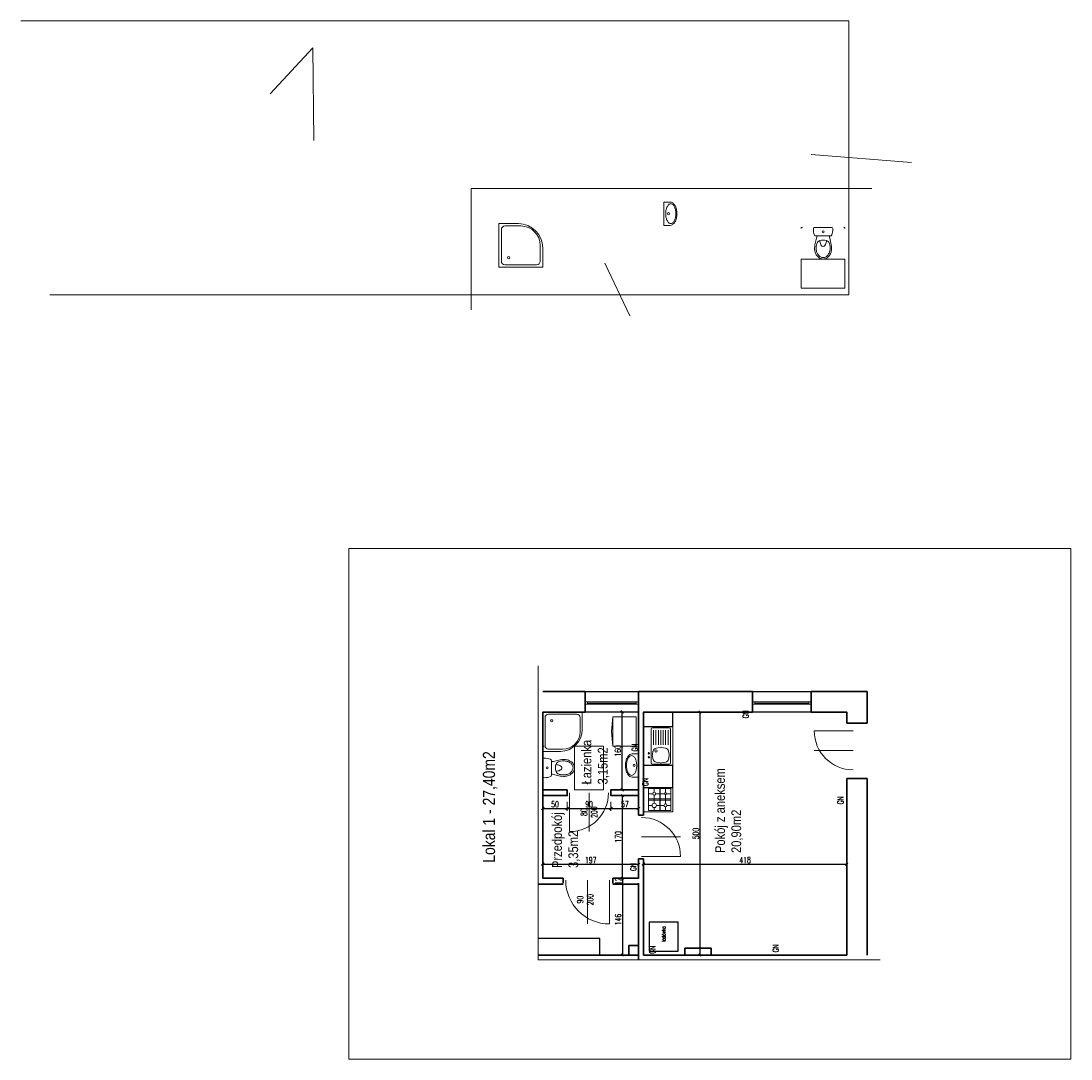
# Model space of a CAD drawing. Extents: x 33706 to 249013, y -74890 to 17912.
# Tile 16 of 175: x 60663 to 62822, y 8240 to 10375. Entities that reach past the tile are written whole.
import ezdxf
from ezdxf.lldxf.tags import DXFTag

# ---------------------------------------------------------------- set-up
doc = ezdxf.new("R2010")
doc.units = 0
doc.header["$MEASUREMENT"] = 0
for name, color, linetype, lineweight in [('_konstrukcja', 96, 'Continuous', 20), ('_stolarka', 1, 'Continuous', 13), ('A-ARM', 1, 'Continuous', 15), ('A-MEB', 150, 'Continuous', 15), ('wymiar', 3, 'Continuous', 13), ('ściany', 1, 'Continuous', 30)]:
    doc.layers.add(name, color=color, linetype=linetype, lineweight=lineweight)
doc.styles.add('Arial narrow', font='ARIALN.TTF')
doc.styles.add('SIMPLEX', font='SIMPLEX.shx', dxfattribs={"width": 0.6})
tags = doc.linetypes.add('HIDDEN', pattern=[0.375, 0.25, -0.125]).pattern_tags.tags
tags[6:7] = [DXFTag(74, 4), DXFTag(75, 0), DXFTag(340, '0'), DXFTag(46, 1.0), DXFTag(50, 0.0), DXFTag(44, 0.0), DXFTag(45, 0.0)]
tags[4:5] = [DXFTag(74, 4), DXFTag(75, 0), DXFTag(340, '0'), DXFTag(46, 1.0), DXFTag(50, 0.0), DXFTag(44, 0.0), DXFTag(45, 0.0)]
doc.dimstyles.new('1-50 cm', dxfattribs={"dimscale": 0.5, "dimtxt": 25, "dimasz": 10, "dimexe": 10, "dimexo": 25, "dimgap": 5, "dimtad": 1, "dimdec": 0, "dimdsep": 46, "dimtxsty": 'SIMPLEX', "dimblk": 'OBLIQUE', "dimcen": 0, "dimadec": 1, "dimazin": 0, "dimtfac": 0.028571, "dimtdec": 1, "dimtix": 1, "dimtmove": 1, "dimatfit": 2, "dimldrblk": 'DOT', "dimfxl": 30, "dimfxlon": 1, "dimtolj": 1, "dimlwe": -1, "dimarcsym": 0})

# ---------------------------------------------------------------- blocks, each defined once
blk = doc.blocks.new('wc')
at = {"layer": 'A-ARM', "color": 0}
for p, q in [((-16.7, 35.7), (-13.5, 21.9)), ((-13.8, 36.4), (-13.2, 33.7)), ((3.4, 26), (-3.4, 26)), ((13.8, 36.4), (13.2, 33.7)), ((16.7, 35.7), (13.5, 21.9)), ((17.1, 0), (-17.1, 0)), ((-15, 17.5), (15, 17.5))]:
    blk.add_line(p, q, dxfattribs=at)
at = {"layer": 'A-ARM', "color": 0, "linetype": 'HIDDEN', "lineweight": 13, "ltscale": 50}
blk.add_lwpolyline([(45, 65), (45, 125), (-45, 125), (-45, 65)], close=True, dxfattribs=at)
at = {"layer": 'A-ARM', "color": 0}
for points in [[(17.5, 42.5, 0.072039), (16.3, 50.8, 0.083339), (12.9, 57.8, 0.106661), (7.1, 63.1, 0.132138), (0, 65, 0.132138), (-7.1, 63.1, 0.106661), (-12.9, 57.8, 0.083339), (-16.3, 50.8, 0.072039), (-17.5, 42.5, 0.05824), (-16.7, 35.7, 0.083339)], [(14.5, 42.5, 0.072039), (13.4, 50, 0.083339), (10.5, 56, 0.106661), (5.6, 60.5, 0.132138), (0, 62, 0.132138), (-5.6, 60.5, 0.106661), (-10.5, 56, 0.083339), (-13.4, 50, 0.072039), (-14.5, 42.5, 0.05824), (-13.8, 36.4, 0.05824)], [(6.8, 26.6, 0.047502), (6.3, 31.2, 0.067446), (4.8, 35.2, 0.105232), (2.3, 38.2, 0.168531), (0, 39, 0.168531), (-2.3, 38.2, 0.105232), (-4.8, 35.2, 0.067446), (-6.3, 31.2, 0.047502), (-6.8, 26.6, 0.053598)], [(13.8, 36.4, 0.05824), (14.5, 42.5, 0.05824)], [(16.7, 35.7, 0.05824), (17.5, 42.5, 0.072039)]]:
    blk.add_lwpolyline(points, format="xyb", dxfattribs=at)
at = {"layer": 'A-ARM', "color": 0, "linetype": 'HIDDEN', "lineweight": 13, "ltscale": 50}
for points in [[(-45, 0), (-45, 2.5)], [(-42.5, 0), (-45, 0)], [(45, 0), (42.5, 0)], [(45, 0), (45, 2.5)]]:
    blk.add_lwpolyline(points, dxfattribs=at)
at = {"layer": 'A-ARM', "color": 0}
blk.add_circle((0, 8.8), 1.96, dxfattribs=at)
for centre, radius, start, end in [((-33, 17.4), 20, 0.3283, 13.0047), ((-3.4, 36), 10, 193.0047, 270), ((3.4, 36), 10, 270, 346.9953), ((33, 17.4), 20, 166.9953, 179.6717), ((16.9, 2.7), 37, 159.6583, 179.4624), ((-17.1, 3), 3, 179.4624, 270), ((-15, 14.5), 3, 90, 159.6583), ((15, 14.5), 3, 20.3417, 90), ((17.1, 3), 3, 270, 0.5376), ((-16.9, 2.7), 37, 0.5376, 20.3417)]:
    blk.add_arc(centre, radius, start, end, dxfattribs=at)
blk = doc.blocks.new('_arm_brodzik owal 90')
at = {"layer": 'A-ARM', "color": 0}
for p, q in [((-40, 90), (0, 90)), ((0, 90), (0, 0)), ((-45, 85), (-12.5, 85)), ((-5, 77.5), (-5, 12.5)), ((-85, 12.5), (-85, 45)), ((-90, 0), (-90, 40)), ((0, 0), (-90, 0)), ((-12.5, 5), (-77.5, 5))]:
    blk.add_line(p, q, dxfattribs=at)
blk.add_circle((-20, 20), 2.5, dxfattribs=at)
for centre, radius, start, end in [((-40, 40), 50, 90, 180), ((-45, 45), 40, 90, 180), ((-12.5, 77.5), 7.5, 0, 90), ((-77.5, 12.5), 7.5, 180, 270), ((-12.5, 12.5), 7.5, 270, 0)]:
    blk.add_arc(centre, radius, start, end, dxfattribs=at)
blk = doc.blocks.new('_arm_umywalka')
at = {"layer": 'A-ARM', "color": 0}
for p, q in [((-20, 13.5), (-20, 0)), ((-20, 0), (20, 0)), ((20, 0), (20, 13.5))]:
    blk.add_line(p, q, dxfattribs=at)
blk.add_lwpolyline([(20, 13.5, 0.138474), (18.6, 18.4, 0.107069), (14.1, 23, 0.080452), (8, 25.9, 0.068264), (0, 27, 0.068264), (-8, 25.9, 0.080452), (-14.1, 23, 0.107069), (-18.6, 18.4, 0.138474), (-20, 13.5, 0.138474)], format="xyb", dxfattribs=at)
blk.add_lwpolyline([(-17, 14.5, 0.138474), (-16.1, 11.2, 0.107069), (-12.5, 7.4, 0.080452), (-7.1, 5, 0.068264), (0, 4, 0.068264), (7.1, 5, 0.080452), (12.5, 7.4, 0.107069), (16.1, 11.2, 0.138474), (17, 14.5, 0.138474), (16.1, 17.8, 0.107069), (12.5, 21.6, 0.080452), (7.1, 24, 0.068264), (0, 25, 0.068264), (-7.1, 24, 0.080452), (-12.5, 21.6, 0.107069), (-16.1, 17.8, 0.138474)], format="xyb", close=True, dxfattribs=at)
blk.add_circle((0, 9.5), 2, dxfattribs=at)
blk = doc.blocks.new('_arm_kuchenka')
at = {"layer": 'A-ARM'}
for p, q in [((0, 60), (50, 60)), ((0, 0), (0, 60)), ((2.5, 11), (2.5, 55.5)), ((2.5, 45), (11, 45)), ((3.5, 56.5), (46.5, 56.5)), ((13, 47), (13, 56.5)), ((15, 45), (34, 45)), ((23.5, 10), (23.5, 56.5)), ((26.5, 56.5), (26.5, 10)), ((37, 56.5), (37, 48)), ((40, 45), (47.5, 45)), ((47.5, 55.5), (47.5, 11)), ((50, 60), (50, 5)), ((47.5, 34), (2.5, 34)), ((2.5, 33.5), (47.5, 33.5)), ((10, 22), (2.5, 22)), ((13, 25), (13, 43)), ((32.5, 22), (16, 22)), ((37, 42), (37, 26.5)), ((47.5, 22), (41.5, 22)), ((50, 0), (0, 0)), ((46.5, 10), (3.5, 10)), ((13, 10), (13, 19)), ((37, 17.5), (37, 10)), ((50, 5), (50, 0)), ((50, 5), (50, 5))]:
    blk.add_line(p, q, dxfattribs=at)
for centre, radius in [((13, 45), 2), ((37, 45), 3), ((13, 22), 3), ((37, 22), 4.5)]:
    blk.add_circle(centre, radius, dxfattribs=at)
for centre, start, end in [((3.5, 55.5), 90, 180), ((46.5, 55.5), 0, 90), ((3.5, 11), 180, 270), ((46.5, 11), 270, 0)]:
    blk.add_arc(centre, 1, start, end, dxfattribs=at)
blk = doc.blocks.new('_arm_zlewozmywak 1-kom')
at = {"layer": 'A-ARM'}
for p, q in [((80, 60), (0, 60)), ((0, 60), (0, 0)), ((74.5, 44.5), (5.5, 44.5)), ((80, 0), (80, 60)), ((2.5, 41.5), (2.5, 7.5)), ((6.6, 34), (5.2, 25.8)), ((5.2, 23.2), (6.6, 15)), ((19.8, 41.7), (13, 40.5)), ((29.5, 40.5), (22.7, 41.7)), ((37.3, 25.8), (35.9, 34)), ((35.9, 15), (37.3, 23.2)), ((36.2, 32.6), (36.2, 32.6)), ((72.5, 39.5), (42.5, 39.5)), ((72.5, 34.5), (42.5, 34.5)), ((72.5, 29.5), (42.5, 29.5)), ((72.5, 24.5), (42.5, 24.5)), ((77.5, 41.5), (77.5, 7.5)), ((0, 0), (80, 0)), ((74.5, 4.5), (5.5, 4.5)), ((13, 8.5), (19.8, 7.3)), ((22.7, 7.3), (29.5, 8.5)), ((42.5, 19.5), (72.5, 19.5)), ((42.5, 14.5), (72.5, 14.5)), ((42.5, 9.5), (72.5, 9.5))]:
    blk.add_line(p, q, dxfattribs=at)
for centre, radius in [((17, 49), 1.5), ((25, 49), 1.5), ((30, 34.5), 2.5)]:
    blk.add_circle(centre, radius, dxfattribs=at)
for centre, radius, start, end in [((5.5, 41.5), 3, 90, 180), ((74.5, 41.5), 3, 0, 90), ((13.1, 24.5), 8, 170.5377, 189.4623), ((14.5, 32.6), 8, 100.3048, 170.5377), ((21.2, 33.9), 8, 79.6952, 100.3048), ((28, 32.6), 8, 9.4623, 79.6952), ((28.3, 31.2), 8, 9.4601, 9.4623), ((29.4, 24.5), 8, 350.5377, 9.4623), ((5.5, 7.5), 3, 180, 270), ((14.5, 16.4), 8, 189.4623, 259.6952), ((21.2, 15.1), 8, 259.6952, 280.3048), ((28, 16.4), 8, 280.3048, 350.5377), ((74.5, 7.5), 3, 270, 0)]:
    blk.add_arc(centre, radius, start, end, dxfattribs=at)
blk = doc.blocks.new('_OBLIQUE')
at = {"color": 0, "linetype": 'ByBlock', "lineweight": -2}
for p, q in [((-0.5, -0.5), (0.5, 0.5)), ((0, 0), (0, 0))]:
    blk.add_line(p, q, dxfattribs=at)
blk = doc.blocks.new('*D10429')
at = {"layer": 'DEFPOINTS', "color": 0, "lineweight": 18, "ltscale": 50}
for p in [(61932.9, 8640.6), (61735.9, 8611.9), (61932.9, 8611.9)]:
    blk.add_point(p, dxfattribs=at)
at = {"layer": 'wymiar', "color": 0, "ltscale": 50}
for p, q in [((61735.9, 8625.6), (61735.9, 8645.6)), ((61932.9, 8625.6), (61932.9, 8645.6))]:
    blk.add_line(p, q, dxfattribs=at)
at = {"layer": 'wymiar', "color": 0, "lineweight": -2, "ltscale": 50}
blk.add_line((61735.9, 8640.6), (61932.9, 8640.6), dxfattribs=at)
at = {"layer": 'wymiar', "color": 0, "lineweight": -2, "ltscale": 50, "xscale": 5, "yscale": 5, "zscale": 5, "rotation": 180}
blk.add_blockref('_OBLIQUE', (61735.9, 8640.6), dxfattribs=at)
at = {"layer": 'wymiar', "color": 0, "lineweight": -2, "ltscale": 50, "xscale": 5, "yscale": 5, "zscale": 5}
blk.add_blockref('_OBLIQUE', (61932.9, 8640.6), dxfattribs=at)
at = {"layer": 'wymiar', "color": 0, "lineweight": 18, "ltscale": 50, "insert": (61834.4, 8649.4), "char_height": 12.5, "attachment_point": 5, "style": 'SIMPLEX'}
blk.add_mtext('\\A1;197', dxfattribs=at)
blk = doc.blocks.new('_Dot')
at = {"color": 0, "lineweight": -2}
blk.add_line((-0.5, 0), (-1, 0), dxfattribs=at)
at = {"color": 0, "const_width": 0.5}
blk.add_lwpolyline([(-0.25, 0, 1), (0.25, 0, 1)], format="xyb", close=True, dxfattribs=at)
blk = doc.blocks.new('*D10428')
at = {"layer": 'DEFPOINTS', "color": 0, "lineweight": 18, "ltscale": 50}
for p in [(62360.9, 8640.6), (61942.9, 8453.9), (62360.9, 8453.9)]:
    blk.add_point(p, dxfattribs=at)
at = {"layer": 'wymiar', "color": 0, "ltscale": 50}
for p, q in [((61942.9, 8625.6), (61942.9, 8645.6)), ((62360.9, 8625.6), (62360.9, 8645.6))]:
    blk.add_line(p, q, dxfattribs=at)
at = {"layer": 'wymiar', "color": 0, "lineweight": -2, "ltscale": 50}
blk.add_line((61942.9, 8640.6), (62360.9, 8640.6), dxfattribs=at)
at = {"layer": 'wymiar', "color": 0, "lineweight": -2, "ltscale": 50, "xscale": 5, "yscale": 5, "zscale": 5, "rotation": 180}
blk.add_blockref('_OBLIQUE', (61942.9, 8640.6), dxfattribs=at)
at = {"layer": 'wymiar', "color": 0, "lineweight": -2, "ltscale": 50, "xscale": 5, "yscale": 5, "zscale": 5}
blk.add_blockref('_OBLIQUE', (62360.9, 8640.6), dxfattribs=at)
at = {"layer": 'wymiar', "color": 0, "lineweight": 18, "ltscale": 50, "insert": (62151.9, 8649.4), "char_height": 12.5, "attachment_point": 5, "style": 'SIMPLEX'}
blk.add_mtext('\\A1;418', dxfattribs=at)
blk = doc.blocks.new('*D10427')
at = {"layer": 'DEFPOINTS', "color": 0, "lineweight": 18, "ltscale": 50}
for p in [(61942.9, 8953.9), (62059.2, 8953.9), (61942.9, 8453.9)]:
    blk.add_point(p, dxfattribs=at)
at = {"layer": 'wymiar', "color": 0, "ltscale": 50}
for p, q in [((62044.2, 8953.9), (62064.2, 8953.9)), ((62044.2, 8453.9), (62064.2, 8453.9))]:
    blk.add_line(p, q, dxfattribs=at)
at = {"layer": 'wymiar', "color": 0, "lineweight": -2, "ltscale": 50}
blk.add_line((62059.2, 8453.9), (62059.2, 8953.9), dxfattribs=at)
at = {"layer": 'wymiar', "color": 0, "lineweight": -2, "ltscale": 50, "xscale": 5, "yscale": 5, "zscale": 5}
for p, rotation in [((62059.2, 8953.9), 90), ((62059.2, 8453.9), 270)]:
    blk.add_blockref('_OBLIQUE', p, dxfattribs=dict(at, rotation=rotation))
at = {"layer": 'wymiar', "color": 0, "lineweight": 18, "ltscale": 50, "insert": (62050.5, 8703.9), "char_height": 12.5, "attachment_point": 5, "rotation": 90, "style": 'SIMPLEX'}
blk.add_mtext('\\A1;500', dxfattribs=at)
blk = doc.blocks.new('*D10426')
at = {"layer": 'DEFPOINTS', "color": 0, "lineweight": 18, "ltscale": 50}
for p in [(61735.9, 8953.9), (61898.9, 8953.9), (61738.4, 8793.9)]:
    blk.add_point(p, dxfattribs=at)
at = {"layer": 'wymiar', "color": 0, "ltscale": 50}
for p, q in [((61883.9, 8953.9), (61903.9, 8953.9)), ((61883.9, 8793.9), (61903.9, 8793.9))]:
    blk.add_line(p, q, dxfattribs=at)
at = {"layer": 'wymiar', "color": 0, "lineweight": -2, "ltscale": 50}
blk.add_line((61898.9, 8793.9), (61898.9, 8953.9), dxfattribs=at)
at = {"layer": 'wymiar', "color": 0, "lineweight": -2, "ltscale": 50, "xscale": 5, "yscale": 5, "zscale": 5}
for p, rotation in [((61898.9, 8953.9), 90), ((61898.9, 8793.9), 270)]:
    blk.add_blockref('_OBLIQUE', p, dxfattribs=dict(at, rotation=rotation))
at = {"layer": 'wymiar', "color": 0, "lineweight": 18, "ltscale": 50, "insert": (61890.1, 8873.9), "char_height": 12.5, "attachment_point": 5, "rotation": 90, "style": 'SIMPLEX'}
blk.add_mtext('\\A1;160', dxfattribs=at)
blk = doc.blocks.new('*D10425')
at = {"layer": 'DEFPOINTS', "color": 0, "lineweight": 18, "ltscale": 50}
for p in [(61735.9, 8781.9), (61899.4, 8781.9), (61735.9, 8611.9)]:
    blk.add_point(p, dxfattribs=at)
at = {"layer": 'wymiar', "color": 0, "ltscale": 50}
for p, q in [((61884.4, 8781.9), (61904.4, 8781.9)), ((61884.4, 8611.9), (61904.4, 8611.9))]:
    blk.add_line(p, q, dxfattribs=at)
at = {"layer": 'wymiar', "color": 0, "lineweight": -2, "ltscale": 50}
blk.add_line((61899.4, 8611.9), (61899.4, 8781.9), dxfattribs=at)
at = {"layer": 'wymiar', "color": 0, "lineweight": -2, "ltscale": 50, "xscale": 5, "yscale": 5, "zscale": 5}
for p, rotation in [((61899.4, 8781.9), 90), ((61899.4, 8611.9), 270)]:
    blk.add_blockref('_OBLIQUE', p, dxfattribs=dict(at, rotation=rotation))
at = {"layer": 'wymiar', "color": 0, "lineweight": 18, "ltscale": 50, "insert": (61890.7, 8696.9), "char_height": 12.5, "attachment_point": 5, "rotation": 90, "style": 'SIMPLEX'}
blk.add_mtext('\\A1;170', dxfattribs=at)
blk = doc.blocks.new('dr100_uniwersalne')
at = {"layer": '_stolarka', "color": 0, "linetype": 'ByBlock', "ltscale": 50}
blk.add_line((50, 0), (50, 100), dxfattribs=at)
blk.add_lwpolyline([(0, 0), (0, 100)], dxfattribs=at)
blk.add_arc((0, 0), 100, 0, 90, dxfattribs=at)
blk = doc.blocks.new('_meb_szafka nocna 50x40')
at = {"layer": 'A-MEB'}
blk.add_lwpolyline([(0, 0), (50, 0), (50, 40), (0, 40)], close=True, dxfattribs=at)
for points in [[(0, 0), (24.9, -2.2)], [(50, 0), (25.1, -2.2)]]:
    blk.add_lwpolyline(points, dxfattribs=at)
blk = doc.blocks.new('*D10430')
at = {"layer": 'DEFPOINTS', "color": 0, "lineweight": 18, "ltscale": 50}
for p in [(61879.9, 8599.9), (61884.4, 8611.9), (61899.4, 8599.9)]:
    blk.add_point(p, dxfattribs=at)
at = {"layer": 'wymiar', "color": 0, "ltscale": 50}
for p, q in [((61892.4, 8599.9), (61904.4, 8599.9)), ((61896.9, 8611.9), (61904.4, 8611.9))]:
    blk.add_line(p, q, dxfattribs=at)
at = {"layer": 'wymiar', "color": 0, "lineweight": -2, "ltscale": 50}
for p, q in [((61899.4, 8611.9), (61899.4, 8616.9)), ((61899.4, 8611.9), (61899.4, 8599.9)), ((61899.4, 8599.9), (61899.4, 8594.9))]:
    blk.add_line(p, q, dxfattribs=at)
at = {"layer": 'wymiar', "color": 0, "lineweight": -2, "ltscale": 50, "xscale": 5, "yscale": 5, "zscale": 5}
for p, rotation in [((61899.4, 8611.9), 270), ((61899.4, 8599.9), 90)]:
    blk.add_blockref('_OBLIQUE', p, dxfattribs=dict(at, rotation=rotation))
at = {"layer": 'wymiar', "color": 0, "lineweight": 18, "ltscale": 50, "insert": (61890.7, 8605.9), "char_height": 12.5, "attachment_point": 5, "rotation": 90, "style": 'SIMPLEX'}
blk.add_mtext('\\A1;12', dxfattribs=at)
blk = doc.blocks.new('*D10431')
at = {"layer": 'DEFPOINTS', "color": 0, "lineweight": 18, "ltscale": 50}
for p in [(61932.9, 8599.9), (61899.4, 8453.9), (61932.9, 8453.9)]:
    blk.add_point(p, dxfattribs=at)
at = {"layer": 'wymiar', "color": 0, "ltscale": 50}
for p, q in [((61914.4, 8599.9), (61894.4, 8599.9)), ((61914.4, 8453.9), (61894.4, 8453.9))]:
    blk.add_line(p, q, dxfattribs=at)
at = {"layer": 'wymiar', "color": 0, "lineweight": -2, "ltscale": 50}
blk.add_line((61899.4, 8599.9), (61899.4, 8453.9), dxfattribs=at)
at = {"layer": 'wymiar', "color": 0, "lineweight": -2, "ltscale": 50, "xscale": 5, "yscale": 5, "zscale": 5}
for p, rotation in [((61899.4, 8599.9), 90), ((61899.4, 8453.9), 270)]:
    blk.add_blockref('_OBLIQUE', p, dxfattribs=dict(at, rotation=rotation))
at = {"layer": 'wymiar', "color": 0, "lineweight": 18, "ltscale": 50, "insert": (61890.7, 8526.9), "char_height": 12.5, "attachment_point": 5, "rotation": 90, "style": 'SIMPLEX'}
blk.add_mtext('\\A1;146', dxfattribs=at)
blk = doc.blocks.new('*D10432')
at = {"layer": 'DEFPOINTS', "color": 0, "lineweight": 18, "ltscale": 50}
for p in [(61735.9, 8781.9), (61785.9, 8781.9), (61785.9, 8755.4)]:
    blk.add_point(p, dxfattribs=at)
at = {"layer": 'wymiar', "color": 0, "ltscale": 50}
for p, q in [((61735.9, 8769.4), (61735.9, 8750.4)), ((61785.9, 8769.4), (61785.9, 8750.4))]:
    blk.add_line(p, q, dxfattribs=at)
at = {"layer": 'wymiar', "color": 0, "lineweight": -2, "ltscale": 50}
blk.add_line((61735.9, 8755.4), (61785.9, 8755.4), dxfattribs=at)
at = {"layer": 'wymiar', "color": 0, "lineweight": -2, "ltscale": 50, "xscale": 5, "yscale": 5, "zscale": 5, "rotation": 180}
blk.add_blockref('_OBLIQUE', (61735.9, 8755.4), dxfattribs=at)
at = {"layer": 'wymiar', "color": 0, "lineweight": -2, "ltscale": 50, "xscale": 5, "yscale": 5, "zscale": 5}
blk.add_blockref('_OBLIQUE', (61785.9, 8755.4), dxfattribs=at)
at = {"layer": 'wymiar', "color": 0, "lineweight": 18, "ltscale": 50, "insert": (61760.9, 8764.2), "char_height": 12.5, "attachment_point": 5, "style": 'SIMPLEX'}
blk.add_mtext('\\A1;50', dxfattribs=at)
blk = doc.blocks.new('*D10433')
at = {"layer": 'DEFPOINTS', "color": 0, "lineweight": 18, "ltscale": 50}
for p in [(61785.9, 8781.9), (61875.9, 8781.9), (61875.9, 8755.4)]:
    blk.add_point(p, dxfattribs=at)
at = {"layer": 'wymiar', "color": 0, "ltscale": 50}
for p, q in [((61785.9, 8769.4), (61785.9, 8750.4)), ((61875.9, 8769.4), (61875.9, 8750.4))]:
    blk.add_line(p, q, dxfattribs=at)
at = {"layer": 'wymiar', "color": 0, "lineweight": -2, "ltscale": 50}
blk.add_line((61785.9, 8755.4), (61875.9, 8755.4), dxfattribs=at)
at = {"layer": 'wymiar', "color": 0, "lineweight": -2, "ltscale": 50, "xscale": 5, "yscale": 5, "zscale": 5, "rotation": 180}
blk.add_blockref('_OBLIQUE', (61785.9, 8755.4), dxfattribs=at)
at = {"layer": 'wymiar', "color": 0, "lineweight": -2, "ltscale": 50, "xscale": 5, "yscale": 5, "zscale": 5}
blk.add_blockref('_OBLIQUE', (61875.9, 8755.4), dxfattribs=at)
at = {"layer": 'wymiar', "color": 0, "lineweight": 18, "ltscale": 50, "insert": (61830.9, 8764.2), "char_height": 12.5, "attachment_point": 5, "style": 'SIMPLEX'}
blk.add_mtext('\\A1;90', dxfattribs=at)
blk = doc.blocks.new('*D10434')
at = {"layer": 'DEFPOINTS', "color": 0, "lineweight": 18, "ltscale": 50}
for p in [(61875.9, 8781.9), (61932.9, 8781.9), (61932.9, 8755.4)]:
    blk.add_point(p, dxfattribs=at)
at = {"layer": 'wymiar', "color": 0, "ltscale": 50}
for p, q in [((61875.9, 8769.4), (61875.9, 8750.4)), ((61932.9, 8769.4), (61932.9, 8750.4))]:
    blk.add_line(p, q, dxfattribs=at)
at = {"layer": 'wymiar', "color": 0, "lineweight": -2, "ltscale": 50}
blk.add_line((61875.9, 8755.4), (61932.9, 8755.4), dxfattribs=at)
at = {"layer": 'wymiar', "color": 0, "lineweight": -2, "ltscale": 50, "xscale": 5, "yscale": 5, "zscale": 5, "rotation": 180}
blk.add_blockref('_OBLIQUE', (61875.9, 8755.4), dxfattribs=at)
at = {"layer": 'wymiar', "color": 0, "lineweight": -2, "ltscale": 50, "xscale": 5, "yscale": 5, "zscale": 5}
blk.add_blockref('_OBLIQUE', (61932.9, 8755.4), dxfattribs=at)
at = {"layer": 'wymiar', "color": 0, "lineweight": 18, "ltscale": 50, "insert": (61904.4, 8764.2), "char_height": 12.5, "attachment_point": 5, "style": 'SIMPLEX'}
blk.add_mtext('\\A1;57', dxfattribs=at)

msp = doc.modelspace()

# ---------------------------------------------------------------- linework, layer by layer
at = {"layer": '_konstrukcja', "lineweight": 35, "ltscale": 50}
for p, q in [((61777.9, 8611.9), (61777.9, 8601.9)), ((61879.9, 8611.9), (61879.9, 8601.9)), ((61879.9, 8611.9), (61879.9, 8601.9))]:
    msp.add_line(p, q, dxfattribs=at)
at = {"layer": '_konstrukcja', "linetype": 'HIDDEN', "lineweight": 18, "ltscale": 100}
msp.add_lwpolyline([(61725.9, 9049.1), (61725.9, 8443.9), (62429.6, 8443.9)], dxfattribs=at)
at = {"layer": '_konstrukcja', "lineweight": 35, "ltscale": 50}
for points in [[(61735.9, 8995.9), (61822.9, 8995.9)], [(61822.9, 8953.9), (61822.9, 8995.9)], [(61932.9, 8953.9), (61932.9, 8995.9)], [(61932.9, 8995.9), (62166.9, 8995.9)], [(62166.9, 8953.9), (62166.9, 8995.9)], [(62287.9, 8995.9), (62402.9, 8995.9), (62402.9, 8930.9)], [(62287.9, 8953.9), (62287.9, 8995.9)], [(61822.9, 8953.9), (61735.9, 8953.9), (61735.9, 8611.9), (61777.9, 8611.9)], [(61932.9, 8741.9), (61932.9, 8953.9)], [(62166.9, 8953.9), (61942.9, 8953.9), (61942.9, 8741.9)], [(62360.9, 8930.9), (62360.9, 8953.9), (62287.9, 8953.9)], [(62360.9, 8930.9), (62402.9, 8930.9)], [(61942.9, 8601.9), (61942.9, 8453.9), (62360.9, 8453.9), (62360.9, 8816.9)], [(62360.9, 8816.9), (62402.9, 8816.9)], [(62402.9, 8816.9), (62402.9, 8453.9)], [(61942.9, 8741.9), (61932.9, 8741.9), (61932.9, 8741.9)], [(61879.9, 8611.9), (61932.9, 8611.9), (61932.9, 8651.9)], [(61932.9, 8651.9), (61932.9, 8651.9), (61942.9, 8651.9)], [(61942.9, 8651.9), (61942.9, 8575.9)], [(61725.9, 8599.9), (61777.9, 8599.9)], [(61879.9, 8599.9), (61932.9, 8599.9), (61932.9, 8575.9)], [(61932.9, 8601.9), (61932.9, 8443.9)], [(62360.9, 8453.9), (62081.9, 8453.9), (62081.9, 8467.9), (62027.9, 8467.9), (62027.9, 8453.9), (61942.9, 8453.9)], [(61932.9, 8453.9), (61725.9, 8453.9)]]:
    msp.add_lwpolyline(points, dxfattribs=at)
at = {"layer": '_konstrukcja', "lineweight": 25, "ltscale": 50}
for points in [[(61932.9, 8995.9), (61932.9, 8953.9), (61822.9, 8953.9), (61822.9, 8995.9)], [(62287.9, 8995.9), (62287.9, 8953.9), (62166.9, 8953.9), (62166.9, 8995.9)]]:
    msp.add_lwpolyline(points, close=True, dxfattribs=at)
at = {"layer": '_konstrukcja', "lineweight": 35, "ltscale": 50}
for points in [[(61785.9, 8793.9), (61785.9, 8781.9), (61735.9, 8781.9), (61735.9, 8793.9)], [(61932.9, 8793.9), (61932.9, 8781.9), (61875.9, 8781.9), (61875.9, 8793.9)], [(61879.9, 8611.9), (61879.9, 8601.9), (61879.9, 8601.9), (61879.9, 8611.9)], [(61932.9, 8453.9), (61932.9, 8473.9), (61912.9, 8473.9), (61912.9, 8453.9)]]:
    msp.add_lwpolyline(points, close=True, dxfattribs=at)
at = {"layer": '_konstrukcja', "lineweight": 25, "ltscale": 50}
msp.add_lwpolyline([(61852.9, 8453.9), (61852.9, 8487.9), (61725.9, 8487.9)], dxfattribs=at)
at = {"layer": '_stolarka', "lineweight": 18}
for points in [[(61932.9, 8969.9), (61822.9, 8969.9), (61822.9, 8974.9), (61932.9, 8974.9), (61932.9, 8969.9), (61927.9, 8969.9), (61927.9, 8974.9), (61822.9, 8974.9), (61827.9, 8974.9), (61827.9, 8969.9), (61827.9, 8972.4), (61927.9, 8972.4)], [(62287.9, 8969.9), (62166.9, 8969.9), (62166.9, 8974.9), (62287.9, 8974.9), (62287.9, 8969.9), (62282.9, 8969.9), (62282.9, 8974.9), (62166.9, 8974.9), (62171.9, 8974.9), (62171.9, 8969.9), (62171.9, 8972.4), (62282.9, 8972.4)]]:
    msp.add_lwpolyline(points, dxfattribs=at)
at = {"layer": 'A-ARM', "lineweight": 25, "ltscale": 50}
for points in [[(62002.9, 8923.9), (62002.9, 8953.9), (61942.9, 8953.9), (61942.9, 8923.9)], [(62002.9, 8798.9), (62002.9, 8843.9), (61942.9, 8843.9), (61942.9, 8798.9)], [(62014.4, 8461.7), (62014.4, 8521.7), (61954.4, 8521.7), (61954.4, 8461.7)]]:
    msp.add_lwpolyline(points, close=True, dxfattribs=at)
at = {"layer": 'ściany', "lineweight": 18, "ltscale": 50}
for points in [[(60662.5, 10375.4), (62365.2, 10375.4), (62365.2, 9811.9), (60721.9, 9811.9)], [(61174.8, 10225.8), (61262.9, 10320), (61264.9, 10129.5)], [(62287.4, 10100.8), (62494.3, 10084.4)], [(62412.4, 10031.1), (61588.1, 10031.1), (61588.1, 9781.2)], [(61863.2, 9877.5), (61914.5, 9768.9)]]:
    msp.add_lwpolyline(points, dxfattribs=at)
msp.add_lwpolyline([(61337.1, 8240.1), (62822.1, 8240.1), (62822.1, 9290.1), (61337.1, 9290.1)], close=True, dxfattribs=at)

# ---------------------------------------------------------------- block references
at = {"layer": 'A-ARM', "xscale": -1.2}
for p, rotation in [((61984.5, 9979), 269.9999999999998), ((61932.9, 8843.9), 89.99999999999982)]:
    msp.add_blockref('_arm_umywalka', p, dxfattribs=dict(at, rotation=rotation))
at = {"layer": 'A-ARM', "lineweight": 25, "ltscale": 50, "rotation": 269.9999999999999}
msp.add_blockref('_arm_brodzik owal 90', (61645.5, 9868.7), dxfattribs=at)
at = {"layer": 'A-ARM'}
for name, p, rotation in [('wc', (62312.3, 9950.7), 179.9999999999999), ('_arm_zlewozmywak 1-kom', (62002.9, 8843.9), 90), ('wc', (61735.9, 8838.9), 269.9999999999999)]:
    msp.add_blockref(name, p, dxfattribs=dict(at, rotation=rotation))
at = {"layer": 'A-ARM', "lineweight": 25, "ltscale": 50, "xscale": 0.9, "yscale": 0.9, "zscale": 0.9, "rotation": 179.9999999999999}
msp.add_blockref('_arm_brodzik owal 90', (61735.9, 8953.9), dxfattribs=at)
at = {"layer": 'A-MEB', "xscale": 1.2, "yscale": 1.2, "zscale": 1.2, "rotation": 269.9999999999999}
msp.add_blockref('_meb_szafka nocna 50x40', (61879.9, 8943.9), dxfattribs=at)
at = {"layer": 'ściany', "color": 96, "lineweight": 35, "xscale": -0.8, "yscale": 0.8, "zscale": 0.8, "rotation": 89.99999999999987}
msp.add_blockref('dr100_uniwersalne', (62374.1, 8915), dxfattribs=at)
at = {"layer": 'ściany', "lineweight": 18, "ltscale": 50, "rotation": 270}
msp.add_blockref('_arm_kuchenka', (61942.9, 8798.9), dxfattribs=at)
at = {"layer": 'ściany', "color": 12, "lineweight": 35}
for p, xscale, yscale, zscale, rotation in [((61790.9, 8787.9), -0.7999999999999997, 0.8, 0.8, 179.9999999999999), ((61938.9, 8656.9), -0.7999999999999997, 0.8, 0.8, 269.9999999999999), ((61872.9, 8607.9), 0.9, 0.9, 0.9, 179.9999999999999)]:
    msp.add_blockref('dr100_uniwersalne', p, dxfattribs=dict(at, xscale=xscale, yscale=yscale, zscale=zscale, rotation=rotation))

# ---------------------------------------------------------------- texts
at = {"layer": 'A-ARM', "lineweight": 25, "ltscale": 50, "style": 'SIMPLEX', "width": 0.6}
for s, height, p in [('GN', 12, (62159.1, 8940.9)), ('GN', 12, (61931.2, 8872.6)), ('GN', 12, (61952.6, 8801.7)), ('GN', 12, (62354.2, 8764)), ('GN', 12, (61927.8, 8626.8)), ('lodówka', 8, (61988.3, 8481.8)), ('GN', 12, (61967.3, 8456.5)), ('GN', 12, (62220.7, 8459.6))]:
    msp.add_text(s, height=height, rotation=90, dxfattribs=at).set_placement(p)
at = {"layer": 'A-ARM', "lineweight": 25, "ltscale": 50, "attachment_point": 1, "rotation": 90, "style": 'Arial narrow'}
for s, insert, char_height, width in [('Łazienka\\P3,15m2', (61815.6, 8804.9), 20, 184.332), ('Lokal 1 - 27,40m2', (61612.5, 8643.9), 25, 246.734), ('Przedpokój\\P3,35m2', (61755, 8633), 20, 184.332), ('Pokój z aneksem\\P20,90m2', (62090.3, 8663.9), 20, 184.332)]:
    msp.add_mtext(s, dxfattribs=dict(at, insert=insert, char_height=char_height, width=width))
at = {"layer": 'A-ARM', "lineweight": 25, "ltscale": 50, "char_height": 12.5, "attachment_point": 5, "rotation": 90, "style": 'SIMPLEX'}
for s, insert in [('{\\A1;80\\P200}', (61830.9, 8747.9)), ('{\\A1;90\\P200}', (61822.9, 8567.9))]:
    msp.add_mtext(s, dxfattribs=dict(at, insert=insert))

# ---------------------------------------------------------------- dimensions: what is measured, and where the dimension line sits
at = {"layer": 'wymiar', "lineweight": 18, "ltscale": 50}
for base, p1, p2, angle, picture, middle in [((61898.9, 8953.9), (61738.4, 8793.9), (61735.9, 8953.9), 90, '*D10426', (61890.1, 8873.9)), ((62059.2, 8953.9), (61942.9, 8453.9), (61942.9, 8953.9), 90, '*D10427', (62050.5, 8703.9)), ((61899.4, 8781.9), (61735.9, 8611.9), (61735.9, 8781.9), 90, '*D10425', (61890.7, 8696.9)), ((61932.9, 8640.6), (61735.9, 8611.9), (61932.9, 8611.9), 180, '*D10429', (61834.4, 8649.4)), ((62360.9, 8640.6), (61942.9, 8453.9), (62360.9, 8453.9), 180, '*D10428', (62151.9, 8649.4))]:
    dim = msp.add_linear_dim(base=base, p1=p1, p2=p2, angle=angle, dimstyle='1-50 cm', dxfattribs=at)
    dim.commit()
    dim.dimension.update_dxf_attribs({"geometry": picture, "text_midpoint": middle})
for base, p1, p2, picture, middle in [((61785.9, 8755.4), (61735.9, 8781.9), (61785.9, 8781.9), '*D10432', (61760.9, 8764.2)), ((61875.9, 8755.4), (61785.9, 8781.9), (61875.9, 8781.9), '*D10433', (61830.9, 8764.2)), ((61932.9, 8755.4), (61875.9, 8781.9), (61932.9, 8781.9), '*D10434', (61904.4, 8764.2))]:
    dim = msp.add_linear_dim(base=base, p1=p1, p2=p2, dimstyle='1-50 cm', override={"dimblk": 'OBLIQUE'}, dxfattribs=at)
    dim.commit()
    dim.dimension.update_dxf_attribs({"geometry": picture, "text_midpoint": middle})
for base, p1, p2, picture, middle in [((61899.4, 8599.9), (61884.4, 8611.9), (61879.9, 8599.9), '*D10430', (61890.7, 8605.9)), ((61899.4, 8453.9), (61932.9, 8599.9), (61932.9, 8453.9), '*D10431', (61890.7, 8526.9))]:
    dim = msp.add_linear_dim(base=base, p1=p1, p2=p2, angle=90, dimstyle='1-50 cm', override={"dimblk": 'OBLIQUE'}, dxfattribs=at)
    dim.commit()
    dim.dimension.update_dxf_attribs({"geometry": picture, "text_midpoint": middle})

doc.saveas('drawing.dxf')
